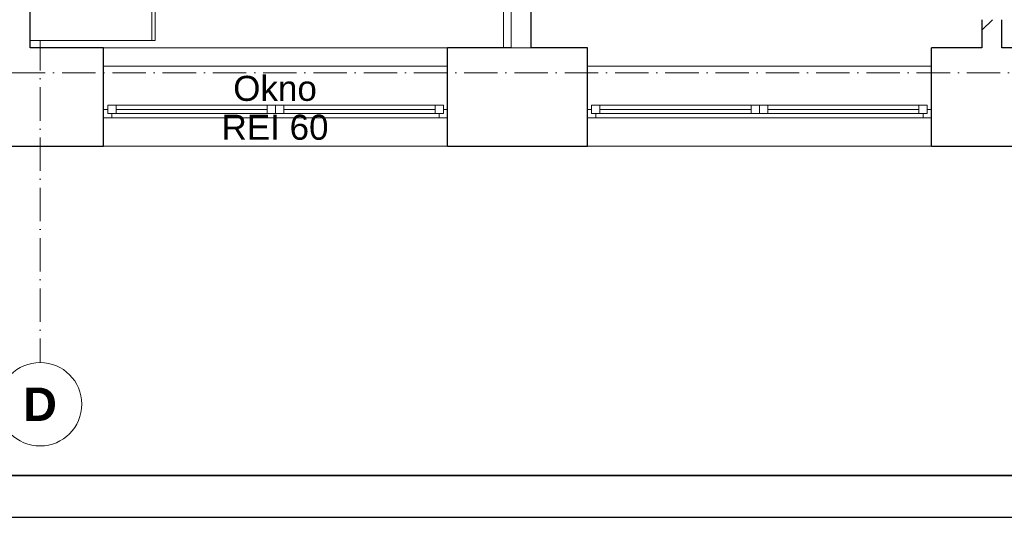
# Model space of a CAD drawing. Header units: millimetres. Extents: x 1700 to 4670, y 990 to 3874.
# Tile 14 of 110: x 3083 to 3672, y 1001 to 1299. Entities that reach past the tile are written whole.
import ezdxf
from ezdxf.enums import TextEntityAlignment as Align

# ---------------------------------------------------------------- set-up
doc = ezdxf.new("R2010")
doc.units = ezdxf.units.MM
doc.linetypes.add('Kropki i Kreski', pattern=[300, 200, -50, 0, -50])
doc.linetypes.add('Wipeout_Contour', pattern=[1000, 0, -1000])
doc.layers.get('0').update_dxf_attribs({"lineweight": 0})
for name, color, linetype, lineweight in [('CP_FRAME', 7, 'Continuous', 35), ('Nowe_320-W Umeblowanie_Nr_pióra__4', 252, 'Continuous', 13), ('Nowe_410-K Osie_Nr_pióra__18', 9, 'Continuous', 13), ('Nowe_420-K Ściany_Nr_pióra__27', 7, 'Continuous', 25), ('Nowe_420-K Ściany_Nr_pióra__47', 7, 'Continuous', 15), ('Nowe_830-G Teksty Etykiety_Nr_pióra__1', 7, 'Continuous', 13), ('Nowe_Okna Archicada_Nr_pióra__23', 7, 'Continuous', 15), ('Nowe_Okna Archicada_Nr_pióra__27', 7, 'Continuous', 25), ('Nowe_Okna Archicada_Nr_pióra__3', 7, 'Continuous', 13)]:
    doc.layers.add(name, color=color, linetype=linetype, lineweight=lineweight)
for name, color, linetype in [('CP_LINENORM', 253, 'Continuous'), ('Nowe_210-A Pomieszczenia', 7, 'Continuous'), ('Nowe_320-W Umeblowanie', 252, 'Continuous'), ('Nowe_420-K Ściany', 7, 'Continuous'), ('Nowe_Okna Archicada', 7, 'Continuous')]:
    doc.layers.add(name, color=color, linetype=linetype)
doc.styles.add('STYL_AUTOMATYCZNY_2', font='arialbd.ttf')
doc.styles.add('STYL_AUTOMATYCZNY_3', font='txt')

# ---------------------------------------------------------------- blocks, each defined once
blk = doc.blocks.new('A2_POZIOM')
at = {"linetype": 'Continuous'}
blk.add_lwpolyline([(-569, 0), (0, 0), (0, 410), (-569, 410)], close=True, dxfattribs=at)
at = {"layer": 'CP_LINENORM', "linetype": 'Continuous'}
blk.add_lwpolyline([(-589, -5), (5, -5), (5, 415), (-589, 415)], close=True, dxfattribs=at)

msp = doc.modelspace()

# ---------------------------------------------------------------- linework, layer by layer
at = {"layer": 'Nowe_210-A Pomieszczenia', "color": 252, "linetype": 'Continuous', "lineweight": 0}
for p, q in [((3372.29, 1282.41), (3372.29, 1721.41)), ((3088.79, 1429.41), (3088.79, 1282.41)), ((3088.79, 1282.41), (3372.29, 1282.41))]:
    msp.add_line(p, q, dxfattribs=at)
at = {"layer": 'Nowe_410-K Osie_Nr_pióra__18', "color": 9, "linetype": 'Continuous', "lineweight": 13}
msp.add_circle((3094.79, 1068.85), 25, dxfattribs=at)

# ---------------------------------------------------------------- texts
at = {"layer": 'Nowe_410-K Osie_Nr_pióra__18', "color": 9, "lineweight": 13, "style": 'STYL_AUTOMATYCZNY_2'}
msp.add_attdef('D', text='C', height=20, dxfattribs=at).set_placement((3094.79, 1078.85), align=Align.TOP_CENTER)

# ---------------------------------------------------------------- wipeouts: each hides what was drawn before it
at = {"color": 252, "linetype": 'Wipeout_Contour', "lineweight": 0, "ltscale": 91100.885827}
msp.add_wipeout([(3628.57, 1223.41), (3734.39, 1223.41), (3734.39, 1282.41), (3628.57, 1282.41)], dxfattribs=at).dxf.layer = 'Nowe_420-K Ściany'

# ---------------------------------------------------------------- next in the draw order: linework, layer by layer
at = {"layer": 'Nowe_420-K Ściany_Nr_pióra__27', "color": 252, "linetype": 'Continuous', "lineweight": 25, "flags": 128}
for points in [[(3658.79, 1282.41), (3628.57, 1282.41)], [(3734.39, 1282.41), (3670.79, 1282.41)]]:
    msp.add_lwpolyline(points, dxfattribs=at)

# ---------------------------------------------------------------- next in the draw order: wipeouts: each hides what was drawn before it
at = {"color": 252, "linetype": 'Wipeout_Contour', "lineweight": 0, "ltscale": 75707.00952}
msp.add_wipeout([(3047.79, 1282.41), (3047.79, 1223.41), (3132.79, 1223.41), (3132.79, 1282.41)], dxfattribs=at).dxf.layer = 'Nowe_420-K Ściany'
at = {"color": 252, "linetype": 'Wipeout_Contour', "lineweight": 0, "ltscale": 82780.867008}
msp.add_wipeout([(3338.79, 1282.41), (3338.79, 1223.41), (3422.57, 1223.41), (3422.57, 1282.41)], dxfattribs=at).dxf.layer = 'Nowe_420-K Ściany'

# ---------------------------------------------------------------- next in the draw order: linework, layer by layer
at = {"layer": 'Nowe_410-K Osie_Nr_pióra__18', "color": 9, "linetype": 'Kropki i Kreski', "lineweight": 13, "ltscale": 0.1}
msp.add_line((3094.79, 3004.46), (3094.79, 1093.85), dxfattribs=at)
at = {"layer": 'Nowe_420-K Ściany', "color": 252, "linetype": 'Wipeout_Contour', "lineweight": 0, "ltscale": 71496.734523}
for p, q in [((3088.79, 1282.41), (3088.79, 1471.41)), ((3076.79, 1282.41), (3088.79, 1282.41))]:
    msp.add_line(p, q, dxfattribs=at)
at = {"layer": 'Nowe_420-K Ściany_Nr_pióra__27', "color": 252, "linetype": 'Continuous', "lineweight": 25}
msp.add_line((3088.79, 1282.41), (3088.79, 1471.41), dxfattribs=at)
at = {"layer": 'Nowe_420-K Ściany_Nr_pióra__27', "color": 252, "linetype": 'Continuous', "lineweight": 25, "flags": 128}
for points in [[(3132.79, 1282.41), (3088.79, 1282.41)], [(3422.57, 1282.41), (3338.79, 1282.41)]]:
    msp.add_lwpolyline(points, dxfattribs=at)

# ---------------------------------------------------------------- next in the draw order: wipeouts: each hides what was drawn before it
at = {"color": 252, "linetype": 'Wipeout_Contour', "lineweight": 0, "ltscale": 89560.938475}
msp.add_wipeout([(3658.79, 1282.41), (3670.79, 1282.41), (3670.79, 1299.17), (3658.79, 1299.17)], dxfattribs=at).dxf.layer = 'Nowe_420-K Ściany'
at = {"color": 252, "linetype": 'Wipeout_Contour', "lineweight": 0, "ltscale": 79837.497578}
msp.add_wipeout([(3338.79, 1223.41), (3338.79, 1240.41), (3132.79, 1240.41), (3132.79, 1223.41)], dxfattribs=at).dxf.layer = 'Nowe_420-K Ściany'
at = {"color": 252, "linetype": 'Wipeout_Contour', "lineweight": 0, "ltscale": 87326.430488}
msp.add_wipeout([(3628.57, 1223.41), (3628.57, 1240.41), (3422.57, 1240.41), (3422.57, 1223.41)], dxfattribs=at).dxf.layer = 'Nowe_420-K Ściany'

# ---------------------------------------------------------------- next in the draw order: hatches: boundary and pattern name
at = {"layer": 'Nowe_420-K Ściany', "linetype": 'Continuous', "lineweight": 0}
h = msp.add_hatch(dxfattribs=at)
h.set_pattern_fill('Bloczki_ceramiczne_0001', color=252, scale=0.1, style=0, pattern_type=2)
h.set_pattern_definition([(45, (2028.786, 2819.407), (-12.72792, 12.72792), [])])
h.paths.add_polyline_path([(3658.79, 1282.41), (3670.79, 1282.41), (3670.79, 1299.17), (3658.79, 1299.17)])

# ---------------------------------------------------------------- next in the draw order: linework, layer by layer
at = {"layer": 'Nowe_420-K Ściany_Nr_pióra__27', "color": 252, "linetype": 'Continuous', "lineweight": 25, "flags": 128}
for points in [[(3658.79, 1299.17), (3658.79, 1282.41)], [(3670.79, 1282.41), (3670.79, 1299.17)], [(3047.79, 1223.41), (3132.79, 1223.41)], [(3338.79, 1223.41), (3422.57, 1223.41)], [(3628.57, 1223.41), (3734.39, 1223.41)]]:
    msp.add_lwpolyline(points, dxfattribs=at)
at = {"layer": 'Nowe_Okna Archicada_Nr_pióra__3', "color": 252, "linetype": 'Continuous', "lineweight": 13}
for p, q in [((3132.79, 1223.41), (3338.79, 1223.41)), ((3422.57, 1223.41), (3628.57, 1223.41))]:
    msp.add_line(p, q, dxfattribs=at)

# ---------------------------------------------------------------- next in the draw order: wipeouts: each hides what was drawn before it
at = {"color": 252, "linetype": 'Wipeout_Contour', "lineweight": 0, "ltscale": 73741.315858}
msp.add_wipeout([(3163.79, 1286.79), (3163.79, 1390.79), (3088.79, 1390.79), (3088.79, 1286.79)], dxfattribs=at).dxf.layer = 'Nowe_320-W Umeblowanie'
at = {"color": 252, "linetype": 'Wipeout_Contour', "lineweight": 0, "ltscale": 74174.522635}
msp.add_wipeout([(3376.79, 1858.41), (3376.79, 1282.41), (3388.79, 1282.41), (3388.79, 1858.41)], dxfattribs=at).dxf.layer = 'Nowe_420-K Ściany'
at = {"color": 252, "linetype": 'Wipeout_Contour', "lineweight": 0, "ltscale": 118780.440006}
msp.add_wipeout([(3338.79, 1240.41), (3338.79, 1245.41), (3338.79, 1271.41), (3132.79, 1271.41), (3132.79, 1245.41), (3132.79, 1240.41)], dxfattribs=at).dxf.layer = 'Nowe_420-K Ściany'
at = {"color": 252, "linetype": 'Wipeout_Contour', "lineweight": 0, "ltscale": 130098.228091}
msp.add_wipeout([(3628.57, 1240.41), (3628.57, 1245.41), (3628.57, 1271.41), (3422.57, 1271.41), (3422.57, 1245.41), (3422.57, 1240.41)], dxfattribs=at).dxf.layer = 'Nowe_420-K Ściany'

# ---------------------------------------------------------------- next in the draw order: linework, layer by layer
at = {"layer": 'Nowe_320-W Umeblowanie_Nr_pióra__4', "color": 252, "linetype": 'Continuous', "lineweight": 13}
for p, q in [((3161.79, 1286.79), (3161.79, 1390.79)), ((3163.79, 1286.79), (3161.79, 1286.79))]:
    msp.add_line(p, q, dxfattribs=at)
at = {"layer": 'Nowe_320-W Umeblowanie_Nr_pióra__4', "color": 252, "linetype": 'Continuous', "lineweight": 13, "flags": 128}
msp.add_lwpolyline([(3163.79, 1286.79), (3163.79, 1390.79), (3088.79, 1390.79), (3088.79, 1286.79)], close=True, dxfattribs=at)
at = {"layer": 'Nowe_410-K Osie_Nr_pióra__18', "color": 9, "linetype": 'Kropki i Kreski', "lineweight": 13, "ltscale": 0.1}
msp.add_line((2897.29, 1267.41), (3910.38, 1267.41), dxfattribs=at)
at = {"layer": 'Nowe_420-K Ściany_Nr_pióra__27', "color": 252, "linetype": 'Continuous', "lineweight": 25}
for p, q in [((3132.79, 1245.41), (3132.79, 1282.41)), ((3338.79, 1245.41), (3338.79, 1282.41)), ((3422.57, 1245.41), (3422.57, 1282.41)), ((3628.57, 1245.41), (3628.57, 1282.41)), ((3132.79, 1240.41), (3132.79, 1245.41)), ((3338.79, 1240.41), (3338.79, 1245.41)), ((3422.57, 1240.41), (3422.57, 1245.41)), ((3628.57, 1240.41), (3628.57, 1245.41)), ((3132.79, 1223.41), (3132.79, 1240.41)), ((3338.79, 1223.41), (3338.79, 1240.41)), ((3422.57, 1223.41), (3422.57, 1240.41)), ((3628.57, 1223.41), (3628.57, 1240.41))]:
    msp.add_line(p, q, dxfattribs=at)
at = {"layer": 'Nowe_420-K Ściany_Nr_pióra__27', "color": 252, "linetype": 'Continuous', "lineweight": 25, "flags": 128}
msp.add_lwpolyline([(3388.79, 1282.41), (3388.79, 1758.41)], dxfattribs=at)
at = {"layer": 'Nowe_420-K Ściany_Nr_pióra__47', "color": 252, "linetype": 'Continuous', "lineweight": 15, "flags": 128}
for points in [[(3376.79, 1858.41), (3376.79, 1282.41)], [(3376.79, 1282.41), (3388.79, 1282.41)]]:
    msp.add_lwpolyline(points, dxfattribs=at)
at = {"layer": 'Nowe_Okna Archicada_Nr_pióra__3', "color": 252, "linetype": 'Continuous', "lineweight": 13}
for p, q in [((3132.79, 1271.41), (3338.79, 1271.41)), ((3422.57, 1271.41), (3628.57, 1271.41))]:
    msp.add_line(p, q, dxfattribs=at)

# ---------------------------------------------------------------- next in the draw order: wipeouts: each hides what was drawn before it
at = {"color": 252, "linetype": 'Wipeout_Contour', "lineweight": 0, "ltscale": 115563.454648}
msp.add_wipeout([(3132.79, 1245.41), (3132.79, 1240.41), (3137.79, 1240.41), (3137.79, 1242.91), (3135.29, 1242.91), (3135.29, 1245.41)], dxfattribs=at).dxf.layer = 'Nowe_Okna Archicada'
at = {"color": 252, "linetype": 'Wipeout_Contour', "lineweight": 0, "ltscale": 122888.932404}
msp.add_wipeout([(3338.79, 1240.41), (3338.79, 1245.41), (3336.29, 1245.41), (3336.29, 1242.91), (3333.79, 1242.91), (3333.79, 1240.41)], dxfattribs=at).dxf.layer = 'Nowe_Okna Archicada'
at = {"color": 252, "linetype": 'Wipeout_Contour', "lineweight": 0, "ltscale": 126356.275176}
msp.add_wipeout([(3422.57, 1245.41), (3422.57, 1240.41), (3427.57, 1240.41), (3427.57, 1242.91), (3425.07, 1242.91), (3425.07, 1245.41)], dxfattribs=at).dxf.layer = 'Nowe_Okna Archicada'
at = {"color": 252, "linetype": 'Wipeout_Contour', "lineweight": 0, "ltscale": 134655.362925}
msp.add_wipeout([(3628.57, 1240.41), (3628.57, 1245.41), (3626.07, 1245.41), (3626.07, 1242.91), (3623.57, 1242.91), (3623.57, 1240.41)], dxfattribs=at).dxf.layer = 'Nowe_Okna Archicada'

# ---------------------------------------------------------------- next in the draw order: wipeouts: each hides what was drawn before it
at = {"color": 252, "linetype": 'Wipeout_Contour', "lineweight": 0, "ltscale": 156448.039258}
msp.add_wipeout([(3230.79, 1247.91), (3140.29, 1247.91), (3140.29, 1242.91), (3137.79, 1242.91), (3137.79, 1240.41), (3235.79, 1240.41), (3235.79, 1242.91), (3230.79, 1242.91)], dxfattribs=at).dxf.layer = 'Nowe_Okna Archicada'
at = {"color": 252, "linetype": 'Wipeout_Contour', "lineweight": 0, "ltscale": 171186.898453}
msp.add_wipeout([(3520.57, 1247.91), (3430.07, 1247.91), (3430.07, 1242.91), (3427.57, 1242.91), (3427.57, 1240.41), (3525.57, 1240.41), (3525.57, 1242.91), (3520.57, 1242.91)], dxfattribs=at).dxf.layer = 'Nowe_Okna Archicada'

# ---------------------------------------------------------------- next in the draw order: wipeouts: each hides what was drawn before it
at = {"color": 252, "linetype": 'Wipeout_Contour', "lineweight": 0, "ltscale": 77018.060094}
msp.add_wipeout([(3135.29, 1247.91), (3135.29, 1242.91), (3140.29, 1242.91), (3140.29, 1247.91)], dxfattribs=at).dxf.layer = 'Nowe_Okna Archicada'
at = {"color": 252, "linetype": 'Wipeout_Contour', "lineweight": 0, "ltscale": 79279.785507}
msp.add_wipeout([(3235.79, 1242.91), (3235.79, 1247.91), (3230.79, 1247.91), (3230.79, 1242.91)], dxfattribs=at).dxf.layer = 'Nowe_Okna Archicada'
at = {"color": 252, "linetype": 'Wipeout_Contour', "lineweight": 0, "ltscale": 84229.108568}
msp.add_wipeout([(3425.07, 1247.91), (3425.07, 1242.91), (3430.07, 1242.91), (3430.07, 1247.91)], dxfattribs=at).dxf.layer = 'Nowe_Okna Archicada'
at = {"color": 252, "linetype": 'Wipeout_Contour', "lineweight": 0, "ltscale": 86813.620003}
msp.add_wipeout([(3525.57, 1242.91), (3525.57, 1247.91), (3520.57, 1247.91), (3520.57, 1242.91)], dxfattribs=at).dxf.layer = 'Nowe_Okna Archicada'

# ---------------------------------------------------------------- next in the draw order: linework, layer by layer
at = {"layer": 'Nowe_Okna Archicada_Nr_pióra__23', "color": 252, "linetype": 'Continuous', "lineweight": 15}
for p, q in [((3132.79, 1245.41), (3135.29, 1245.41)), ((3135.29, 1242.91), (3135.29, 1247.91)), ((3135.29, 1245.41), (3135.29, 1242.91)), ((3422.57, 1245.41), (3425.07, 1245.41)), ((3425.07, 1242.91), (3425.07, 1247.91)), ((3425.07, 1245.41), (3425.07, 1242.91))]:
    msp.add_line(p, q, dxfattribs=at)
at = {"layer": 'Nowe_Okna Archicada_Nr_pióra__27', "color": 252, "linetype": 'Continuous', "lineweight": 25}
for p, q in [((3132.79, 1245.41), (3132.79, 1282.41)), ((3422.57, 1245.41), (3422.57, 1282.41)), ((3132.79, 1240.41), (3132.79, 1245.41)), ((3132.79, 1240.41), (3132.79, 1245.41)), ((3422.57, 1240.41), (3422.57, 1245.41)), ((3422.57, 1240.41), (3422.57, 1245.41)), ((3132.79, 1223.41), (3132.79, 1240.41)), ((3422.57, 1223.41), (3422.57, 1240.41))]:
    msp.add_line(p, q, dxfattribs=at)

# ---------------------------------------------------------------- next in the draw order: wipeouts: each hides what was drawn before it
at = {"color": 252, "linetype": 'Wipeout_Contour', "lineweight": 0, "ltscale": 78147.356068}
msp.add_wipeout([(3230.79, 1242.91), (3230.79, 1247.91), (3140.29, 1247.91), (3140.29, 1242.91)], dxfattribs=at).dxf.layer = 'Nowe_Okna Archicada'
at = {"color": 252, "linetype": 'Wipeout_Contour', "lineweight": 0, "ltscale": 161272.48587}
msp.add_wipeout([(3331.29, 1247.91), (3240.79, 1247.91), (3240.79, 1242.91), (3235.79, 1242.91), (3235.79, 1240.41), (3333.79, 1240.41), (3333.79, 1242.91), (3331.29, 1242.91)], dxfattribs=at).dxf.layer = 'Nowe_Okna Archicada'
at = {"color": 252, "linetype": 'Wipeout_Contour', "lineweight": 0, "ltscale": 85520.1729}
msp.add_wipeout([(3520.57, 1242.91), (3520.57, 1247.91), (3430.07, 1247.91), (3430.07, 1242.91)], dxfattribs=at).dxf.layer = 'Nowe_Okna Archicada'
at = {"color": 252, "linetype": 'Wipeout_Contour', "lineweight": 0, "ltscale": 176652.188947}
msp.add_wipeout([(3621.07, 1247.91), (3530.57, 1247.91), (3530.57, 1242.91), (3525.57, 1242.91), (3525.57, 1240.41), (3623.57, 1240.41), (3623.57, 1242.91), (3621.07, 1242.91)], dxfattribs=at).dxf.layer = 'Nowe_Okna Archicada'

# ---------------------------------------------------------------- next in the draw order: linework, layer by layer
at = {"layer": 'Nowe_Okna Archicada_Nr_pióra__23', "color": 252, "linetype": 'Continuous', "lineweight": 15}
for p, q in [((3135.29, 1247.91), (3140.29, 1247.91)), ((3140.29, 1247.91), (3140.29, 1242.91)), ((3140.29, 1247.91), (3230.79, 1247.91)), ((3140.29, 1245.41), (3230.79, 1245.41)), ((3230.79, 1242.91), (3230.79, 1247.91)), ((3425.07, 1247.91), (3430.07, 1247.91)), ((3430.07, 1247.91), (3430.07, 1242.91)), ((3430.07, 1247.91), (3520.57, 1247.91)), ((3430.07, 1245.41), (3520.57, 1245.41)), ((3520.57, 1242.91), (3520.57, 1247.91)), ((3137.79, 1240.41), (3132.79, 1240.41)), ((3135.29, 1242.91), (3137.79, 1242.91)), ((3140.29, 1242.91), (3135.29, 1242.91)), ((3137.79, 1242.91), (3137.79, 1240.41)), ((3230.79, 1242.91), (3140.29, 1242.91)), ((3427.57, 1240.41), (3422.57, 1240.41)), ((3425.07, 1242.91), (3427.57, 1242.91)), ((3430.07, 1242.91), (3425.07, 1242.91)), ((3427.57, 1242.91), (3427.57, 1240.41)), ((3520.57, 1242.91), (3430.07, 1242.91))]:
    msp.add_line(p, q, dxfattribs=at)
at = {"layer": 'Nowe_Okna Archicada_Nr_pióra__3', "color": 252, "linetype": 'Continuous', "lineweight": 13}
for p, q in [((3140.29, 1247.91), (3230.79, 1247.91)), ((3430.07, 1247.91), (3520.57, 1247.91))]:
    msp.add_line(p, q, dxfattribs=at)

# ---------------------------------------------------------------- next in the draw order: wipeouts: each hides what was drawn before it
at = {"color": 252, "linetype": 'Wipeout_Contour', "lineweight": 0, "ltscale": 79401.488591}
msp.add_wipeout([(3235.79, 1247.91), (3235.79, 1242.91), (3240.79, 1242.91), (3240.79, 1247.91)], dxfattribs=at).dxf.layer = 'Nowe_Okna Archicada'
at = {"color": 252, "linetype": 'Wipeout_Contour', "lineweight": 0, "ltscale": 81785.15756}
msp.add_wipeout([(3336.29, 1242.91), (3336.29, 1247.91), (3331.29, 1247.91), (3331.29, 1242.91)], dxfattribs=at).dxf.layer = 'Nowe_Okna Archicada'
at = {"color": 252, "linetype": 'Wipeout_Contour', "lineweight": 0, "ltscale": 86951.441733}
msp.add_wipeout([(3525.57, 1247.91), (3525.57, 1242.91), (3530.57, 1242.91), (3530.57, 1247.91)], dxfattribs=at).dxf.layer = 'Nowe_Okna Archicada'
at = {"color": 252, "linetype": 'Wipeout_Contour', "lineweight": 0, "ltscale": 89628.83412}
msp.add_wipeout([(3626.07, 1242.91), (3626.07, 1247.91), (3621.07, 1247.91), (3621.07, 1242.91)], dxfattribs=at).dxf.layer = 'Nowe_Okna Archicada'

# ---------------------------------------------------------------- next in the draw order: linework, layer by layer
at = {"layer": 'Nowe_Okna Archicada_Nr_pióra__23', "color": 252, "linetype": 'Continuous', "lineweight": 15}
for p, q in [((3230.79, 1247.91), (3235.79, 1247.91)), ((3235.79, 1247.91), (3235.79, 1242.91)), ((3235.79, 1242.91), (3235.79, 1247.91)), ((3336.29, 1247.91), (3336.29, 1242.91)), ((3336.29, 1242.91), (3336.29, 1245.41)), ((3336.29, 1245.41), (3338.79, 1245.41)), ((3520.57, 1247.91), (3525.57, 1247.91)), ((3525.57, 1247.91), (3525.57, 1242.91)), ((3525.57, 1242.91), (3525.57, 1247.91)), ((3626.07, 1247.91), (3626.07, 1242.91)), ((3626.07, 1242.91), (3626.07, 1245.41)), ((3626.07, 1245.41), (3628.57, 1245.41)), ((3235.79, 1242.91), (3230.79, 1242.91)), ((3525.57, 1242.91), (3520.57, 1242.91))]:
    msp.add_line(p, q, dxfattribs=at)
at = {"layer": 'Nowe_Okna Archicada_Nr_pióra__27', "color": 252, "linetype": 'Continuous', "lineweight": 25}
for p, q in [((3338.79, 1245.41), (3338.79, 1282.41)), ((3628.57, 1245.41), (3628.57, 1282.41)), ((3338.79, 1240.41), (3338.79, 1245.41)), ((3338.79, 1240.41), (3338.79, 1245.41)), ((3628.57, 1240.41), (3628.57, 1245.41)), ((3628.57, 1240.41), (3628.57, 1245.41)), ((3338.79, 1223.41), (3338.79, 1240.41)), ((3628.57, 1223.41), (3628.57, 1240.41))]:
    msp.add_line(p, q, dxfattribs=at)
at = {"layer": 'Nowe_Okna Archicada_Nr_pióra__3', "color": 252, "linetype": 'Continuous', "lineweight": 13}
for p, q in [((3235.79, 1240.41), (3137.79, 1240.41)), ((3525.57, 1240.41), (3427.57, 1240.41))]:
    msp.add_line(p, q, dxfattribs=at)

# ---------------------------------------------------------------- next in the draw order: wipeouts: each hides what was drawn before it
at = {"color": 252, "linetype": 'Wipeout_Contour', "lineweight": 0, "ltscale": 80591.896312}
msp.add_wipeout([(3331.29, 1242.91), (3331.29, 1247.91), (3240.79, 1247.91), (3240.79, 1242.91)], dxfattribs=at).dxf.layer = 'Nowe_Okna Archicada'
at = {"color": 252, "linetype": 'Wipeout_Contour', "lineweight": 0, "ltscale": 88289.056438}
msp.add_wipeout([(3621.07, 1242.91), (3621.07, 1247.91), (3530.57, 1247.91), (3530.57, 1242.91)], dxfattribs=at).dxf.layer = 'Nowe_Okna Archicada'

# ---------------------------------------------------------------- next in the draw order: linework, layer by layer
at = {"layer": 'Nowe_Okna Archicada_Nr_pióra__23', "color": 252, "linetype": 'Continuous', "lineweight": 15}
for p, q in [((3235.79, 1247.91), (3240.79, 1247.91)), ((3240.79, 1247.91), (3240.79, 1242.91)), ((3240.79, 1247.91), (3331.29, 1247.91)), ((3240.79, 1245.41), (3331.29, 1245.41)), ((3331.29, 1242.91), (3331.29, 1247.91)), ((3331.29, 1247.91), (3336.29, 1247.91)), ((3525.57, 1247.91), (3530.57, 1247.91)), ((3530.57, 1247.91), (3530.57, 1242.91)), ((3530.57, 1247.91), (3621.07, 1247.91)), ((3530.57, 1245.41), (3621.07, 1245.41)), ((3621.07, 1242.91), (3621.07, 1247.91)), ((3621.07, 1247.91), (3626.07, 1247.91)), ((3240.79, 1242.91), (3235.79, 1242.91)), ((3331.29, 1242.91), (3240.79, 1242.91)), ((3336.29, 1242.91), (3331.29, 1242.91)), ((3333.79, 1240.41), (3333.79, 1242.91)), ((3333.79, 1242.91), (3336.29, 1242.91)), ((3338.79, 1240.41), (3333.79, 1240.41)), ((3530.57, 1242.91), (3525.57, 1242.91)), ((3621.07, 1242.91), (3530.57, 1242.91)), ((3626.07, 1242.91), (3621.07, 1242.91)), ((3623.57, 1240.41), (3623.57, 1242.91)), ((3623.57, 1242.91), (3626.07, 1242.91)), ((3628.57, 1240.41), (3623.57, 1240.41))]:
    msp.add_line(p, q, dxfattribs=at)
at = {"layer": 'Nowe_Okna Archicada_Nr_pióra__3', "color": 252, "linetype": 'Continuous', "lineweight": 13}
for p, q in [((3240.79, 1247.91), (3331.29, 1247.91)), ((3530.57, 1247.91), (3621.07, 1247.91)), ((3333.79, 1240.41), (3235.79, 1240.41)), ((3623.57, 1240.41), (3525.57, 1240.41))]:
    msp.add_line(p, q, dxfattribs=at)

# ---------------------------------------------------------------- next in the draw order: block references
at = {"layer": 'CP_FRAME', "xscale": 5, "yscale": 5}
msp.add_blockref('A2_POZIOM', (4644.85, 1026.13), dxfattribs=at)

# ---------------------------------------------------------------- next in the draw order: texts
at = {"layer": 'Nowe_830-G Teksty Etykiety_Nr_pióra__1', "color": 252, "linetype": 'Continuous', "lineweight": 13, "insert": (3235.49, 1265.55), "char_height": 15, "attachment_point": 2, "line_spacing_factor": 0.930982, "style": 'STYL_AUTOMATYCZNY_3'}
msp.add_mtext('\\A1;{\\pqc;\\fArial|b0|i0|c238|p0;\\W1.000000;Okno \\P\\pqc;\\fArial|b0|i0|c238|p0;\\W1.000000;REI 60}', dxfattribs=at)

doc.saveas('drawing.dxf')
